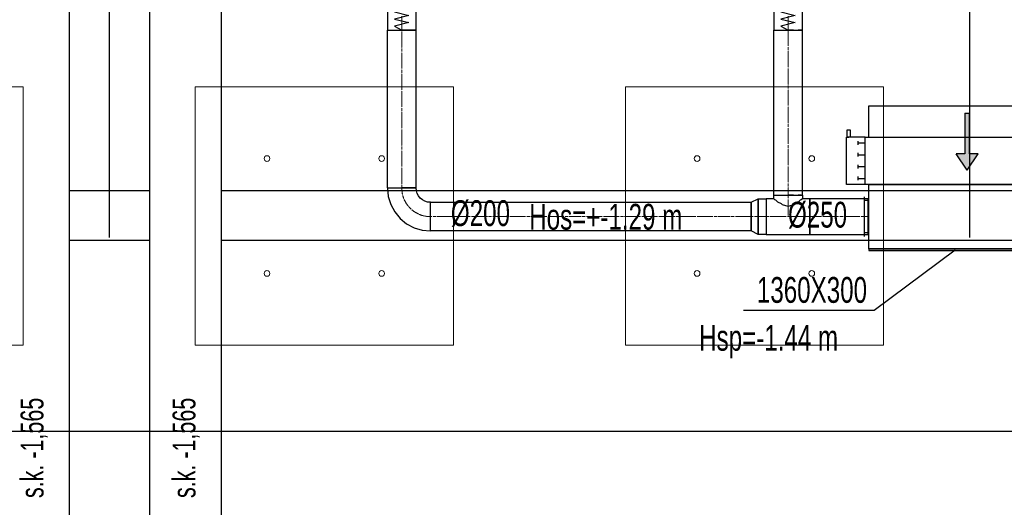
# Model space of a CAD drawing. Header units: centimetres. Extents: x -228435 to 46820, y -89367 to 152985.
# Tile 183 of 252: x -11165 to -4297, y 46469 to 49868. Entities that reach past the tile are written whole.
import ezdxf
from ezdxf.enums import TextEntityAlignment as Align

# ---------------------------------------------------------------- set-up
doc = ezdxf.new("R2010")
doc.units = ezdxf.units.CM
doc.header["$LTSCALE"] = 50
doc.header["$PDMODE"] = 35
doc.header["$PDSIZE"] = 0.1
for name, pattern in [('CADVENT_CENTERLINE', [9.9, 7.4, -1, 0.5, -1]), ('CADVENT_HIDDEN', [0.8, 0.25, -0.55]), ('Kondygnacja  -0_5$0$HIDDEN', [9.525, 6.35, -3.175]), ('Kondygnacja  -0_5$0$HIDDEN2', [4.7625, 3.175, -1.5875]), ('Osie rzutów$0$DASHDOT2', [12.7, 6.35, -3.175, 0, -3.175])]:
    doc.linetypes.add(name, pattern=pattern)
doc.layers.get('0').update_dxf_attribs({"color": 8})
doc.layers.get('DEFPOINTS').update_dxf_attribs({"color": 8})
for name, color, linetype in [('01-103-Went PP_poziom-0_5$0$L_Nawiew', 3, 'Continuous'), ('bgde-nawiewEXP', 1, 'Continuous'), ('bgde-nawiewHIDDEN', 1, 'Continuous'), ('bgde-tekst', 7, 'Continuous'), ('bgde-wywiewSOL', 5, 'Continuous'), ('Kondygnacja  -0_5$0$ARCH_KONSTR_POWYŻEJ RZUTU', 8, 'Kondygnacja  -0_5$0$HIDDEN'), ('Kondygnacja  -0_5$0$ARCH_KONSTR_POWYŻEJ RZUTU_IST', 8, 'Kondygnacja  -0_5$0$HIDDEN2'), ('Osie rzutów$0$ARCH_INFO_OSIE_IST', 8, 'Osie rzutów$0$DASHDOT2'), ('Osie rzutów$0$ARCH_INFO_OSIE_OPISY_IST', 8, 'Continuous')]:
    doc.layers.add(name, color=color, linetype=linetype)
for name, color, linetype, lineweight in [('bgde-nawiewCEN', 7, 'Continuous', 13), ('Kondygnacja  -0_5$0$ARCH_INFO_WYMIARY', 8, 'Continuous', 9), ('SU Lampy kwadratowe  -05$0$ARCH_SUFITY_PODWIESZANE', 8, 'Continuous', 9)]:
    doc.layers.add(name, color=color, linetype=linetype, lineweight=lineweight)
doc.styles.add('Kondygnacja  -0_5$0$BIKTS', font='bikromsw.shx', dxfattribs={"width": 0.8})
doc.styles.add('Kondygnacja  -0_5$0$Romans', font='Romans.shx', dxfattribs={"width": 0.7})
doc.dimstyles.new('Kondygnacja  -0_5$0$Wymiary 1-100', dxfattribs={"dimtxt": 12, "dimasz": 10, "dimexe": 5, "dimexo": 0, "dimgap": 4, "dimtad": 1, "dimrnd": 0.5, "dimzin": 12, "dimdsep": 46, "dimtxsty": 'Kondygnacja  -0_5$0$Romans', "dimblk": 'Kondygnacja  -0_5$0$_Oblique', "dimcen": 10, "dimdle": 10, "dimclrt": 55, "dimazin": 0, "dimtfac": 1, "dimtmove": 1, "dimatfit": 3, "dimfxl": 0, "dimtolj": 1, "dimtzin": 0, "dimarcsym": 0})

# ---------------------------------------------------------------- blocks, each defined once
blk = doc.blocks.new('Osie rzutów')
at = {"layer": 'Osie rzutów$0$ARCH_INFO_OSIE_IST', "ltscale": 10}
for p, q in [((11060, 12510), (11060, 4623.26)), ((11660, 12510), (11660, 4623.26)), ((4436.04, 9200), (15156.54, 9200))]:
    blk.add_line(p, q, dxfattribs=at)
blk = doc.blocks.new('SU Lampy kwadratowe  -05$0$moduł sufitu')
at = {"layer": 'SU Lampy kwadratowe  -05$0$ARCH_SUFITY_PODWIESZANE'}
for points in [[(60, -60), (240, -60), (240, -240), (60, -240)], [(360, -60), (540, -60), (540, -240), (360, -240)], [(60, -360), (240, -360), (240, -540), (60, -540)], [(360, -360), (540, -360), (540, -540), (360, -540)]]:
    blk.add_lwpolyline(points, close=True, dxfattribs=at)
for centre in [(110, -110), (190, -110), (410, -110), (490, -110), (110, -190), (190, -190), (410, -190), (490, -190), (110, -410), (190, -410), (410, -410), (490, -410), (110, -490), (190, -490), (410, -490), (490, -490)]:
    blk.add_circle(centre, 2, dxfattribs=at)
blk = doc.blocks.new('SU Lampy kwadratowe  -05')
at = {"layer": 'SU Lampy kwadratowe  -05$0$ARCH_SUFITY_PODWIESZANE'}
blk.add_lwpolyline([(10820, 9440), (11000, 9440), (11000, 9260), (10820, 9260)], close=True, dxfattribs=at)
blk.add_blockref('SU Lampy kwadratowe  -05$0$moduł sufitu', (11060, 9800), dxfattribs=at)
blk = doc.blocks.new('Kondygnacja  -0_5$0$_Oblique')
at = {"color": 0, "linetype": 'ByBlock', "lineweight": -2}
blk.add_line((-0.5, -0.5), (0.5, 0.5), dxfattribs=at)
blk = doc.blocks.new('*D148')
at = {"layer": 'DEFPOINTS', "color": 0}
for p in [(-59190, 47690), (5862.4, 47690), (6190, 43700)]:
    blk.add_point(p, dxfattribs=at)
at = {"layer": 'Kondygnacja  -0_5$0$ARCH_INFO_WYMIARY', "color": 0, "lineweight": -2}
for p, q in [((5854.4, 47690), (5867.4, 47690)), ((5862.4, 43690), (5862.4, 47700)), ((5870.4, 43700), (5857.4, 43700))]:
    blk.add_line(p, q, dxfattribs=at)
at = {"layer": 'Kondygnacja  -0_5$0$ARCH_INFO_WYMIARY', "color": 0, "lineweight": -2, "xscale": 10, "yscale": 10, "zscale": 10}
for p, rotation in [((5862.4, 47690), 90), ((5862.4, 43700), 270)]:
    blk.add_blockref('Kondygnacja  -0_5$0$_Oblique', p, dxfattribs=dict(at, rotation=rotation))
at = {"layer": 'Kondygnacja  -0_5$0$ARCH_INFO_WYMIARY', "color": 55, "insert": (5852.4, 45695), "char_height": 12, "attachment_point": 5, "rotation": 90, "style": 'Kondygnacja  -0_5$0$Romans'}
blk.add_mtext('\\A1;3990', dxfattribs=at)
blk = doc.blocks.new('Kondygnacja  -0_5$0$konstrukcja istniejąca -0.5')
at = {"layer": 'Kondygnacja  -0_5$0$ARCH_KONSTR_POWYŻEJ RZUTU_IST', "ltscale": 10}
for points in [[(11032, 9775), (11032, 8625)], [(11088, 9775), (11088, 8625)], [(11138, 9775), (11138, 8625)], [(11032, 9367.89), (11088, 9367.89)], [(11138, 9367.89), (12182, 9367.89)], [(11088, 9332.89), (11032, 9332.89)], [(12182, 9332.89), (11138, 9332.89)]]:
    blk.add_lwpolyline(points, dxfattribs=at)
at = {"layer": 'Kondygnacja  -0_5$0$ARCH_KONSTR_POWYŻEJ RZUTU_IST', "style": 'Kondygnacja  -0_5$0$BIKTS', "width": 0.7}
for p in [(11014.08, 9153.39), (11120.08, 9153.39)]:
    blk.add_text('s.k. -1,565', height=16, rotation=90, dxfattribs=at).set_placement(p)
blk = doc.blocks.new('*D212')
at = {"layer": 'DEFPOINTS', "color": 0}
for p in [(-30586.3, 81900), (-30681.1, 12489.5), (9064, 12489.5)]:
    blk.add_point(p, dxfattribs=at)
at = {"layer": 'Kondygnacja  -0_5$0$ARCH_INFO_WYMIARY', "color": 0, "lineweight": -2}
for p, q in [((-30673.1, 81900), (-30686.1, 81900)), ((-30681.1, 81910), (-30681.1, 12479.5)), ((-30673.1, 12489.5), (-30686.1, 12489.5))]:
    blk.add_line(p, q, dxfattribs=at)
at = {"layer": 'Kondygnacja  -0_5$0$ARCH_INFO_WYMIARY', "color": 0, "lineweight": -2, "xscale": 10, "yscale": 10, "zscale": 10}
for p, rotation in [((-30681.1, 81900), 90), ((-30681.1, 12489.5), 270)]:
    blk.add_blockref('Kondygnacja  -0_5$0$_Oblique', p, dxfattribs=dict(at, rotation=rotation))
at = {"layer": 'Kondygnacja  -0_5$0$ARCH_INFO_WYMIARY', "color": 55, "insert": (-30691.1, 47194.8), "char_height": 12, "attachment_point": 5, "rotation": 90, "style": 'Kondygnacja  -0_5$0$Romans'}
blk.add_mtext('\\A1;69410.5', dxfattribs=at)
blk = doc.blocks.new('*a382')
at = {"layer": 'bgde-tekst'}
blk.add_line((0, 0), (911, 0), dxfattribs=at)
blk = doc.blocks.new('A$C5B3E7367')
at = {"layer": '01-103-Went PP_poziom-0_5$0$L_Nawiew'}
h = blk.add_hatch(color=256, dxfattribs=at)
h.paths.add_polyline_path([(215, 704), (215, 674), (331.7, 674), (331.7, 612.1), (445.9, 689), (331.7, 765.9), (331.7, 704)])
h.paths.add_polyline_path([(48.3, 704), (48.3, 674), (215, 674), (215, 704)])
for p, q in [((215, 1525), (165, 1525)), ((165, 1525), (165, 1505)), ((215, 1400), (215, 1530)), ((545, 1530), (215, 1530)), ((215, 1530), (215, 1515)), ((545, 1400), (545, 1530)), ((165, 1505), (215, 1505)), ((243.8, 1452), (268.8, 1452)), ((256.2, 1452), (256.2, 1400)), ((326.2, 1452), (351.2, 1452)), ((338.8, 1452), (338.8, 1400)), ((408.8, 1452), (433.8, 1452)), ((421.2, 1452), (421.2, 1400)), ((491.2, 1452), (516.2, 1452)), ((503.8, 1452), (503.8, 1400)), ((0, 1378), (215, 1378)), ((0, 0), (0, 1378)), ((545, 1400), (215, 1400)), ((215, 1400), (215, 1378)), ((215, 1378), (215, 0)), ((545, 0), (545, 1400)), ((445.9, 689), (331.7, 765.9)), ((331.7, 704), (331.7, 765.9)), ((48.3, 704), (331.7, 704)), ((48.3, 704), (48.3, 674)), ((445.9, 689), (331.7, 612.1)), ((48.3, 674), (331.7, 674)), ((331.7, 612.1), (331.7, 674)), ((215, 0), (0, 0)), ((215, 0), (545, 0))]:
    blk.add_line(p, q, dxfattribs=at)
blk = doc.blocks.new('A$C53CA46B8')
at = {"layer": 'bgde-wywiewSOL'}
for p, q in [((200.4, 481.1), (-249.6, 481.1)), ((-249.6, 481.1), (-249.6, -878.9)), ((112.9, 511.1), (-162.1, 511.1)), ((-137.1, 481.1), (-137.1, 511.1)), ((87.9, 481.1), (87.9, 511.1)), ((200.4, 481.1), (200.4, -878.9)), ((200.4, -878.9), (-249.6, -878.9)), ((-137.1, -878.9), (-137.1, -908.9)), ((87.9, -878.9), (87.9, -908.9)), ((112.9, -908.9), (-162.1, -908.9))]:
    blk.add_line(p, q, dxfattribs=at)
at = {"layer": '01-103-Went PP_poziom-0_5$0$L_Nawiew'}
blk.add_blockref('A$C5B3E7367', (-794.6, -893.9), dxfattribs=at)

msp = doc.modelspace()

# ---------------------------------------------------------------- linework, layer by layer
at = {"layer": 'bgde-nawiewCEN', "linetype": 'CADVENT_CENTERLINE', "ltscale": 0.06}
for p, q in [((-8499.688, 49865.848), (-8499.688, 49893.641)), ((-5805.459, 49865.848), (-5805.459, 49893.641)), ((-8499.688, 49814.737), (-8499.688, 49865.848)), ((-8499.688, 49796.041), (-8499.688, 49814.737)), ((-5805.459, 49814.737), (-5805.459, 49865.848)), ((-5805.459, 49796.041), (-5805.459, 49814.737)), ((-8499.688, 48695.669), (-8499.688, 49796.041)), ((-5805.459, 48645.669), (-5805.459, 49796.041)), ((-5805.459, 48645.669), (-5805.459, 48495.669)), ((-6061.459, 48495.669), (-8299.688, 48495.669)), ((-5958.459, 48495.669), (-6061.459, 48495.669)), ((-5958.459, 48495.669), (-5805.459, 48495.669)), ((-5805.459, 48495.669), (-5652.459, 48495.669)), ((-5652.459, 48495.669), (-5246.078, 48495.669)), ((-5242.078, 48495.669), (-5246.078, 48495.669))]:
    msp.add_line(p, q, dxfattribs=at)
at = {"layer": 'bgde-nawiewCEN', "linetype": 'CADVENT_CENTERLINE', "ltscale": 0.06, "extrusion": (0, 0, -1)}
msp.add_arc((8299.688, 48695.669), 200, 270, 0, dxfattribs=at)
at = {"layer": 'bgde-nawiewEXP', "linetype": 'Continuous'}
for points in [[(-8599.688, 48695.669), (-8599.688, 49796.041), (-8407.3, 49796.041), (-8407.3, 49796.041), (-8399.688, 49796.041), (-8399.688, 49996.041), (-8407.3, 50034.309), (-8428.977, 50066.752), (-8461.42, 50088.429), (-8499.688, 50096.041), (-8537.956, 50088.429), (-8570.399, 50066.752), (-8592.076, 50034.309), (-8599.688, 49996.041), (-8599.688, 49796.041), (-8461.42, 49796.041)], [(-8461.42, 49796.041), (-8499.688, 49796.041)], [(-8461.42, 48695.669), (-8428.977, 48695.669), (-8428.977, 48695.669), (-8399.688, 48695.669), (-8399.688, 49796.041), (-8407.3, 49796.041), (-8407.3, 49796.041), (-8428.977, 49796.041), (-8428.977, 49796.041), (-8461.42, 49796.041)], [(-8461.42, 49796.041), (-8428.977, 49796.041)], [(-5905.459, 48645.669), (-5905.459, 49796.041), (-5767.19, 49796.041)], [(-5767.19, 49796.041), (-5805.459, 49796.041)], [(-5767.19, 49796.041), (-5734.748, 49796.041), (-5734.748, 49796.041), (-5713.071, 49796.041)], [(-5713.071, 49796.041), (-5734.748, 49796.041)], [(-5713.071, 48645.669), (-5705.459, 48645.669), (-5705.459, 49796.041), (-5713.071, 49796.041)], [(-5713.071, 49796.041), (-5705.459, 49796.041)], [(-8599.688, 48695.669), (-8461.42, 48695.669)], [(-8599.688, 48695.669), (-8593.924, 48637.142), (-8576.852, 48580.864), (-8549.129, 48528.998), (-8511.82, 48483.537), (-8466.359, 48446.228), (-8414.493, 48418.505), (-8358.215, 48401.433), (-8299.688, 48395.669), (-8299.688, 48595.669), (-8319.197, 48597.59), (-8337.956, 48603.281), (-8355.245, 48612.522), (-8370.399, 48624.958), (-8382.835, 48640.112), (-8392.076, 48657.4), (-8397.767, 48676.16), (-8399.688, 48695.669), (-8461.42, 48695.669)], [(-8599.688, 48695.669), (-8461.42, 48695.669)], [(-8461.42, 48695.669), (-8499.688, 48695.669)], [(-8461.42, 48695.669), (-8499.688, 48695.669)], [(-8461.42, 48695.669), (-8428.977, 48695.669)], [(-5905.459, 48620.669), (-5905.459, 48645.669), (-5767.19, 48645.669)], [(-5905.459, 48645.669), (-5767.19, 48645.669)], [(-5767.19, 48645.669), (-5805.459, 48645.669)], [(-5767.19, 48645.669), (-5805.459, 48645.669)], [(-5767.19, 48645.669), (-5713.071, 48645.669)], [(-5767.19, 48645.669), (-5713.071, 48645.669)], [(-5713.071, 48645.669), (-5734.748, 48645.669)], [(-5713.071, 48645.669), (-5734.748, 48645.669)], [(-5713.071, 48645.669), (-5705.459, 48645.669), (-5705.459, 48620.669)], [(-5246.078, 48370.669), (-5246.078, 48620.669), (-5242.078, 48620.669)], [(-5246.078, 48370.669), (-5242.078, 48370.669)]]:
    msp.add_lwpolyline(points, dxfattribs=at)
for points in [[(-5905.459, 49865.848), (-5905.459, 49796.041), (-5734.748, 49796.041), (-5734.748, 49796.041), (-5713.071, 49796.041), (-5713.071, 49796.041), (-5705.459, 49796.041), (-5705.459, 49996.041), (-5713.071, 50034.309), (-5734.748, 50066.752), (-5767.19, 50088.429), (-5805.459, 50096.041), (-5843.727, 50088.429), (-5876.169, 50066.752), (-5897.847, 50034.309), (-5905.459, 49996.041), (-5905.459, 49893.641)], [(-5242.078, 48260.669), (-3882.078, 48260.669), (-3882.078, 48270.669), (-5242.078, 48270.669), (-5242.078, 48720.669), (-3882.078, 48720.669), (-3882.078, 48270.669), (-5242.078, 48270.669)], [(-8299.688, 48395.669), (-8299.688, 48595.669), (-6061.459, 48595.669), (-6061.459, 48395.669)], [(-6061.459, 48395.669), (-6061.459, 48595.669), (-6013.302, 48620.669), (-6013.302, 48370.669)], [(-6013.302, 48370.669), (-6013.302, 48620.669), (-5958.459, 48620.669), (-5958.459, 48370.669)], [(-5958.459, 48370.669), (-5652.459, 48370.669), (-5652.459, 48620.669), (-5705.459, 48620.669), (-5713.071, 48613.057), (-5719.463, 48611.154), (-5734.748, 48595.869), (-5761.205, 48584.057), (-5767.19, 48578.071), (-5805.459, 48566.679), (-5843.727, 48578.071), (-5849.713, 48584.057), (-5876.169, 48595.869), (-5891.454, 48611.154), (-5897.847, 48613.057), (-5905.459, 48620.669), (-5958.459, 48620.669), (-5958.459, 48380.184)], [(-5652.459, 48370.669), (-5246.078, 48370.669), (-5246.078, 48620.669), (-5652.459, 48620.669), (-5652.459, 48380.184)]]:
    msp.add_lwpolyline(points, close=True, dxfattribs=at)
at = {"layer": 'bgde-nawiewEXP'}
for points in [[(-8499.688, 49996.041), (-8549.688, 49974.743), (-8449.688, 49949.382), (-8549.688, 49924.161), (-8449.688, 49898.876), (-8549.688, 49873.341), (-8449.688, 49847.982), (-8549.688, 49822.523), (-8499.688, 49796.041)], [(-5805.459, 49996.041), (-5855.459, 49974.743), (-5755.459, 49949.382), (-5855.459, 49924.161), (-5755.459, 49898.876), (-5855.459, 49873.341), (-5755.459, 49847.982), (-5855.459, 49822.523), (-5805.459, 49796.041)]]:
    msp.add_lwpolyline(points, dxfattribs=at)
at = {"layer": 'bgde-nawiewHIDDEN', "linetype": 'CADVENT_HIDDEN'}
msp.add_lwpolyline([(-5242.078, 48370.669), (-5242.078, 48620.669)], dxfattribs=at)
at = {"layer": 'bgde-tekst'}
msp.add_lwpolyline([(-5204.048, 47844.731), (-4639.861, 48263.455), (-4639.861, 48263.455)], dxfattribs=at)
at = {"layer": 'bgde-tekst', "elevation": 1920}
msp.add_lwpolyline([(-5204.048, 47844.731), (-4639.861, 48263.455), (-4639.861, 48263.455)], dxfattribs=at)

# ---------------------------------------------------------------- block references
at = {"layer": '01-103-Went PP_poziom-0_5$0$L_Nawiew', "xscale": -1, "rotation": 90}
msp.add_blockref('A$C53CA46B8', (-4760.93, 48471.08, 630), dxfattribs=at)
at = {"layer": 'bgde-tekst'}
for p in [(-6115.048, 47844.731), (-6115.048, 47844.731, 1920)]:
    msp.add_blockref('*a382', p, dxfattribs=at)
at = {"layer": 'Kondygnacja  -0_5$0$ARCH_KONSTR_POWYŻEJ RZUTU', "xscale": 10, "yscale": 10, "zscale": 10}
msp.add_blockref('Kondygnacja  -0_5$0$konstrukcja istniejąca -0.5', (-121140, -45000), dxfattribs=at)
at = {"layer": 'Osie rzutów$0$ARCH_INFO_OSIE_OPISY_IST', "xscale": 10, "yscale": 10, "zscale": 10}
msp.add_blockref('Osie rzutów', (-121140, -45000), dxfattribs=at)
at = {"layer": 'SU Lampy kwadratowe  -05$0$ARCH_SUFITY_PODWIESZANE', "xscale": 10, "yscale": 10, "zscale": 10}
msp.add_blockref('SU Lampy kwadratowe  -05', (-121140, -45000), dxfattribs=at)

# ---------------------------------------------------------------- texts
at = {"layer": 'bgde-tekst', "width": 0.7}
for s, p in [('%%c200', (-8157.151, 48430.004, 630)), ('Hos=+-1.29 m ', (-7610.498, 48404.823, 1920)), ('%%c250', (-5805.469, 48419.165, 630)), ('Hsp=-1.44 m ', (-6425.205, 47561.242)), ('Hsp=-1.44 m ', (-6425.205, 47561.242, 1920))]:
    msp.add_text(s, height=180, dxfattribs=at).set_placement(p)
for p in [(-5254.048, 47894.731), (-5254.048, 47894.731, 1920)]:
    msp.add_text('1360X300', height=180, dxfattribs=at).set_placement(p, align=Align.RIGHT)

# ---------------------------------------------------------------- dimensions: what is measured, and where the dimension line sits
at = {"layer": 'Kondygnacja  -0_5$0$ARCH_INFO_WYMIARY'}
for base, p1, p2, picture, middle in [((-30681.114, 12489.5), (-30586.301, 81900), (9064, 12489.5), '*D212', (-30691.114, 47194.75)), ((5862.405, 47690), (6190, 43700), (-59190, 47690), '*D148', (5852.405, 45695))]:
    dim = msp.add_linear_dim(base=base, p1=p1, p2=p2, angle=90, dimstyle='Kondygnacja  -0_5$0$Wymiary 1-100', dxfattribs=at)
    dim.commit()
    dim.dimension.update_dxf_attribs({"geometry": picture, "text_midpoint": middle})

doc.saveas('drawing.dxf')
